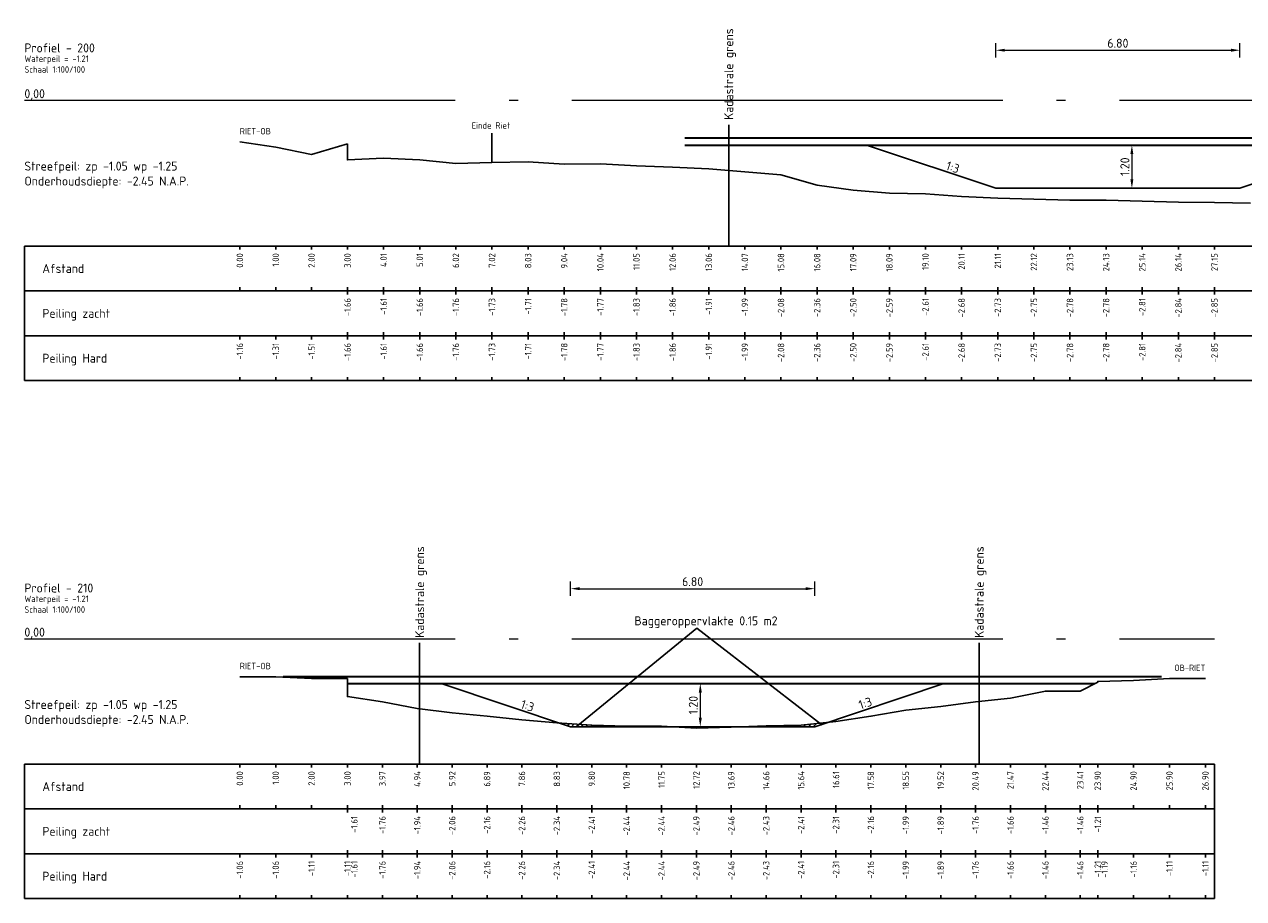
# Model space of a CAD drawing. Header units: metres. Extents: x 163463 to 198797, y 577287 to 592106.
# Tile 21 of 64: x 198349 to 198383, y 581584 to 581608. Entities that reach past the tile are written whole.
import ezdxf
from ezdxf.enums import TextEntityAlignment as Align

# ---------------------------------------------------------------- set-up
doc = ezdxf.new("R2010")
doc.units = ezdxf.units.M
doc.linetypes.add('AL-NAP_LIJN', pattern=[15.25, 12, -1.5, 0.25, -1.5])
for name, color, linetype in [('Afstandsbalk', 7, 'Continuous'), ('baggerarcering', 1, 'Continuous'), ('baggeroppervlak', 7, 'Continuous'), ('HardePeiling', 3, 'Continuous'), ('Kadastralegrens', 7, 'Continuous'), ('Legger', 2, 'Continuous'), ('Oever', 62, 'Continuous'), ('riet', 54, 'Continuous'), ('Teksten', 7, 'Continuous'), ('ZachtePeiling', 1, 'Continuous')]:
    doc.layers.add(name, color=color, linetype=linetype)
doc.layers.add('N-WA-WH-GRONDWATERLIJN-G', color=150, linetype='AL-GRONDWATERLIJN', lineweight=35)
doc.layers.add('X-XX-AL-NAP-G', color=7, linetype='AL-NAP_LIJN', lineweight=18)
doc.styles.add('NLCS-ISO', font='NLCS-ISO.ttf')
doc.styles.add('NLCS-ISO-M100-T25', font='NLCS-ISO.ttf', dxfattribs={"height": 0.25})
doc.linetypes.add('AL-GRONDWATERLIJN', pattern='A,6,[32,NLCS.SHX,S=1,R=0,X=0,Y=0],6', length=12)
doc.dimstyles.new('NLCS-M100-T25-PIJL_l3_h1', dxfattribs={"dimscale": 0.1, "dimtxt": 0.25, "dimasz": 2.5, "dimexe": 2, "dimexo": 2, "dimgap": 0.7, "dimtad": 1, "dimzin": 0, "dimdsep": 46, "dimtxsty": 'NLCS-ISO-M100-T25', "dimcen": 2.5, "dimdle": 2, "dimclrd": 256, "dimclre": 256, "dimclrt": 256, "dimadec": 1, "dimazin": 0, "dimtfac": 1, "dimtofl": 0, "dimtmove": 1, "dimatfit": 0, "dimfxl": 2, "dimfxlon": 1, "dimtfill": 1, "dimtfillclr": 256, "dimtolj": 1, "dimtzin": 0, "dimlwd": 18, "dimlwe": 18, "dimarcsym": 0})
pattern_1 = [(45, (198102.50411, 581471.00325), (-0.06735192, 0.06735192), [])]

# ---------------------------------------------------------------- blocks, each defined once
blk = doc.blocks.new('*D485')
at = {"lineweight": 18, "transparency": 16777216}
for p, q in [((198380.338, 581604.753), (198380.138, 581604.753)), ((198380.338, 581604.503), (198380.338, 581603.803)), ((198380.338, 581603.553), (198380.138, 581603.553))]:
    blk.add_line(p, q, dxfattribs=at)
at = {"transparency": 16777216}
for points in [[(198380.296, 581604.503), (198380.379, 581604.503), (198380.338, 581604.753)], [(198380.296, 581603.803), (198380.379, 581603.803), (198380.338, 581603.553)]]:
    blk.add_solid(points, dxfattribs=at)
at = {"layer": 'Defpoints', "color": 0, "transparency": 16777216}
for p in [(198380.338, 581604.753), (198380.338, 581603.553), (198380.338, 581603.553)]:
    blk.add_point(p, dxfattribs=at)
at = {"transparency": 16777216, "insert": (198380.143, 581604.153), "char_height": 0.25, "attachment_point": 5, "rotation": 90, "style": 'NLCS-ISO-M100-T25', "bg_fill": 3, "box_fill_scale": 1.1, "bg_fill_color": 256, "bg_fill_true_color": 13158600, "bg_fill_transparency": 0}
blk.add_mtext('\\A1;1.20', dxfattribs=at)
blk = doc.blocks.new('*D486')
at = {"lineweight": 18, "transparency": 16777216}
for p, q in [((198368.316, 581589.753), (198368.116, 581589.753)), ((198368.316, 581589.503), (198368.316, 581588.803)), ((198368.316, 581588.553), (198368.116, 581588.553))]:
    blk.add_line(p, q, dxfattribs=at)
at = {"transparency": 16777216}
for points in [[(198368.274, 581589.503), (198368.358, 581589.503), (198368.316, 581589.753)], [(198368.274, 581588.803), (198368.358, 581588.803), (198368.316, 581588.553)]]:
    blk.add_solid(points, dxfattribs=at)
at = {"layer": 'Defpoints', "color": 0, "transparency": 16777216}
for p in [(198368.316, 581589.753), (198368.316, 581588.553), (198368.316, 581588.553)]:
    blk.add_point(p, dxfattribs=at)
at = {"transparency": 16777216, "insert": (198368.121, 581589.153), "char_height": 0.25, "attachment_point": 5, "rotation": 90, "style": 'NLCS-ISO-M100-T25', "bg_fill": 3, "box_fill_scale": 1.1, "bg_fill_color": 256, "bg_fill_true_color": 13158600, "bg_fill_transparency": 0}
blk.add_mtext('\\A1;1.20', dxfattribs=at)
blk = doc.blocks.new('*D641')
at = {"lineweight": 18, "transparency": 16777216}
for p, q in [((198376.548, 581607.198), (198376.548, 581607.598)), ((198376.798, 581607.398), (198383.098, 581607.398)), ((198383.348, 581607.198), (198383.348, 581607.598))]:
    blk.add_line(p, q, dxfattribs=at)
at = {"transparency": 16777216}
for points in [[(198376.798, 581607.44), (198376.798, 581607.357), (198376.548, 581607.398)], [(198383.098, 581607.44), (198383.098, 581607.357), (198383.348, 581607.398)]]:
    blk.add_solid(points, dxfattribs=at)
at = {"layer": 'Defpoints', "color": 0, "transparency": 16777216}
for p in [(198383.348, 581607.398), (198376.548, 581603.553), (198383.348, 581603.553)]:
    blk.add_point(p, dxfattribs=at)
at = {"transparency": 16777216, "insert": (198379.948, 581607.593), "char_height": 0.25, "attachment_point": 5, "style": 'NLCS-ISO-M100-T25', "bg_fill": 3, "box_fill_scale": 1.1, "bg_fill_color": 256, "bg_fill_true_color": 13158600, "bg_fill_transparency": 0}
blk.add_mtext('\\A1;6.80', dxfattribs=at)
blk = doc.blocks.new('*D642')
at = {"lineweight": 18, "transparency": 16777216}
for p, q in [((198364.702, 581592.198), (198364.702, 581592.598)), ((198364.952, 581592.398), (198371.252, 581592.398)), ((198371.502, 581592.198), (198371.502, 581592.598))]:
    blk.add_line(p, q, dxfattribs=at)
at = {"transparency": 16777216}
for points in [[(198364.952, 581592.44), (198364.952, 581592.357), (198364.702, 581592.398)], [(198371.252, 581592.44), (198371.252, 581592.357), (198371.502, 581592.398)]]:
    blk.add_solid(points, dxfattribs=at)
at = {"layer": 'Defpoints', "color": 0, "transparency": 16777216}
for p in [(198371.502, 581592.398), (198364.702, 581588.553), (198371.502, 581588.553)]:
    blk.add_point(p, dxfattribs=at)
at = {"transparency": 16777216, "insert": (198368.102, 581592.593), "char_height": 0.25, "attachment_point": 5, "style": 'NLCS-ISO-M100-T25', "bg_fill": 3, "box_fill_scale": 1.1, "bg_fill_color": 256, "bg_fill_true_color": 13158600, "bg_fill_transparency": 0}
blk.add_mtext('\\A1;6.80', dxfattribs=at)

msp = doc.modelspace()

# ---------------------------------------------------------------- hatches: boundary and pattern name
at = {"layer": 'baggerarcering'}
h = msp.add_hatch(dxfattribs=at)
h.set_pattern_fill('ANSI31', color=256, scale=0.03, style=0)
h.set_pattern_definition(pattern_1)
h.paths.add_polyline_path([(198364.386, 581588.659), (198364.702, 581588.553), (198367.431, 581588.553), (198367.237, 581588.563), (198366.264, 581588.563), (198365.292, 581588.593)])
h = msp.add_hatch(dxfattribs=at)
h.set_pattern_fill('ANSI31', color=256, scale=0.03, style=0)
h.set_pattern_definition(pattern_1)
h.paths.add_polyline_path([(198371.502, 581588.553), (198371.845, 581588.667), (198371.124, 581588.593), (198370.152, 581588.573), (198369.504, 581588.553)])

# ---------------------------------------------------------------- linework, layer by layer
at = {"layer": 'Afstandsbalk'}
for p, q in [((198349.489, 581601.943), (198405.008, 581601.943)), ((198349.489, 581598.193), (198349.489, 581601.943)), ((198355.489, 581601.943), (198355.489, 581601.843)), ((198356.489, 581601.943), (198356.489, 581601.843)), ((198357.489, 581601.943), (198357.489, 581601.843)), ((198358.489, 581601.943), (198358.489, 581601.843)), ((198359.495, 581601.943), (198359.495, 581601.843)), ((198360.501, 581601.943), (198360.501, 581601.843)), ((198361.507, 581601.943), (198361.507, 581601.843)), ((198362.514, 581601.943), (198362.514, 581601.843)), ((198363.52, 581601.943), (198363.52, 581601.843)), ((198364.526, 581601.943), (198364.526, 581601.843)), ((198365.532, 581601.943), (198365.532, 581601.843)), ((198366.538, 581601.943), (198366.538, 581601.843)), ((198367.545, 581601.943), (198367.545, 581601.843)), ((198368.551, 581601.943), (198368.551, 581601.843)), ((198369.558, 581601.943), (198369.558, 581601.843)), ((198370.564, 581601.943), (198370.564, 581601.843)), ((198371.57, 581601.943), (198371.57, 581601.843)), ((198372.577, 581601.943), (198372.577, 581601.843)), ((198373.583, 581601.943), (198373.583, 581601.843)), ((198374.589, 581601.943), (198374.589, 581601.843)), ((198375.595, 581601.943), (198375.595, 581601.843)), ((198376.602, 581601.943), (198376.602, 581601.843)), ((198377.608, 581601.943), (198377.608, 581601.843)), ((198378.614, 581601.943), (198378.614, 581601.843)), ((198379.62, 581601.943), (198379.62, 581601.843)), ((198380.626, 581601.943), (198380.626, 581601.843)), ((198381.632, 581601.943), (198381.632, 581601.843)), ((198382.639, 581601.943), (198382.639, 581601.843)), ((198349.489, 581600.693), (198405.008, 581600.693)), ((198355.489, 581600.693), (198355.489, 581600.793)), ((198356.489, 581600.693), (198356.489, 581600.793)), ((198357.489, 581600.693), (198357.489, 581600.793)), ((198358.489, 581600.693), (198358.489, 581600.793)), ((198358.489, 581600.693), (198358.489, 581600.593)), ((198359.495, 581600.693), (198359.495, 581600.793)), ((198359.495, 581600.693), (198359.495, 581600.593)), ((198360.501, 581600.693), (198360.501, 581600.793)), ((198360.501, 581600.693), (198360.501, 581600.593)), ((198361.507, 581600.693), (198361.507, 581600.793)), ((198361.507, 581600.693), (198361.507, 581600.593)), ((198362.514, 581600.693), (198362.514, 581600.793)), ((198362.514, 581600.693), (198362.514, 581600.593)), ((198363.52, 581600.693), (198363.52, 581600.793)), ((198363.52, 581600.693), (198363.52, 581600.593)), ((198364.526, 581600.693), (198364.526, 581600.793)), ((198364.526, 581600.693), (198364.526, 581600.593)), ((198365.532, 581600.693), (198365.532, 581600.793)), ((198365.532, 581600.693), (198365.532, 581600.593)), ((198366.538, 581600.693), (198366.538, 581600.793)), ((198366.538, 581600.693), (198366.538, 581600.593)), ((198367.545, 581600.693), (198367.545, 581600.793)), ((198367.545, 581600.693), (198367.545, 581600.593)), ((198368.551, 581600.693), (198368.551, 581600.793)), ((198368.551, 581600.693), (198368.551, 581600.593)), ((198369.558, 581600.693), (198369.558, 581600.793)), ((198369.558, 581600.693), (198369.558, 581600.593)), ((198370.564, 581600.693), (198370.564, 581600.793)), ((198370.564, 581600.693), (198370.564, 581600.593)), ((198371.57, 581600.693), (198371.57, 581600.793)), ((198371.57, 581600.693), (198371.57, 581600.593)), ((198372.577, 581600.693), (198372.577, 581600.793)), ((198372.577, 581600.693), (198372.577, 581600.593)), ((198373.583, 581600.693), (198373.583, 581600.793)), ((198373.583, 581600.693), (198373.583, 581600.593)), ((198374.589, 581600.693), (198374.589, 581600.793)), ((198374.589, 581600.693), (198374.589, 581600.593)), ((198375.595, 581600.693), (198375.595, 581600.793)), ((198375.595, 581600.693), (198375.595, 581600.593)), ((198376.602, 581600.693), (198376.602, 581600.793)), ((198376.602, 581600.693), (198376.602, 581600.593)), ((198377.608, 581600.693), (198377.608, 581600.793)), ((198377.608, 581600.693), (198377.608, 581600.593)), ((198378.614, 581600.693), (198378.614, 581600.793)), ((198378.614, 581600.693), (198378.614, 581600.593)), ((198379.62, 581600.693), (198379.62, 581600.793)), ((198379.62, 581600.693), (198379.62, 581600.593)), ((198380.626, 581600.693), (198380.626, 581600.793)), ((198380.626, 581600.693), (198380.626, 581600.593)), ((198381.632, 581600.693), (198381.632, 581600.793)), ((198381.632, 581600.693), (198381.632, 581600.593)), ((198382.639, 581600.693), (198382.639, 581600.793)), ((198382.639, 581600.693), (198382.639, 581600.593)), ((198358.489, 581599.443), (198358.489, 581599.543)), ((198359.495, 581599.443), (198359.495, 581599.543)), ((198360.501, 581599.443), (198360.501, 581599.543)), ((198361.507, 581599.443), (198361.507, 581599.543)), ((198362.514, 581599.443), (198362.514, 581599.543)), ((198363.52, 581599.443), (198363.52, 581599.543)), ((198364.526, 581599.443), (198364.526, 581599.543)), ((198365.532, 581599.443), (198365.532, 581599.543)), ((198366.538, 581599.443), (198366.538, 581599.543)), ((198367.545, 581599.443), (198367.545, 581599.543)), ((198368.551, 581599.443), (198368.551, 581599.543)), ((198369.558, 581599.443), (198369.558, 581599.543)), ((198370.564, 581599.443), (198370.564, 581599.543)), ((198371.57, 581599.443), (198371.57, 581599.543)), ((198372.577, 581599.443), (198372.577, 581599.543)), ((198373.583, 581599.443), (198373.583, 581599.543)), ((198374.589, 581599.443), (198374.589, 581599.543)), ((198375.595, 581599.443), (198375.595, 581599.543)), ((198376.602, 581599.443), (198376.602, 581599.543)), ((198377.608, 581599.443), (198377.608, 581599.543)), ((198378.614, 581599.443), (198378.614, 581599.543)), ((198379.62, 581599.443), (198379.62, 581599.543)), ((198380.626, 581599.443), (198380.626, 581599.543)), ((198381.632, 581599.443), (198381.632, 581599.543)), ((198382.639, 581599.443), (198382.639, 581599.543)), ((198349.489, 581599.443), (198405.008, 581599.443)), ((198355.489, 581599.443), (198355.489, 581599.343)), ((198356.489, 581599.443), (198356.489, 581599.343)), ((198357.489, 581599.443), (198357.489, 581599.343)), ((198358.489, 581599.443), (198358.489, 581599.343)), ((198359.495, 581599.443), (198359.495, 581599.343)), ((198360.501, 581599.443), (198360.501, 581599.343)), ((198361.507, 581599.443), (198361.507, 581599.343)), ((198362.514, 581599.443), (198362.514, 581599.343)), ((198363.52, 581599.443), (198363.52, 581599.343)), ((198364.526, 581599.443), (198364.526, 581599.343)), ((198365.532, 581599.443), (198365.532, 581599.343)), ((198366.538, 581599.443), (198366.538, 581599.343)), ((198367.545, 581599.443), (198367.545, 581599.343)), ((198368.551, 581599.443), (198368.551, 581599.343)), ((198369.558, 581599.443), (198369.558, 581599.343)), ((198370.564, 581599.443), (198370.564, 581599.343)), ((198371.57, 581599.443), (198371.57, 581599.343)), ((198372.577, 581599.443), (198372.577, 581599.343)), ((198373.583, 581599.443), (198373.583, 581599.343)), ((198374.589, 581599.443), (198374.589, 581599.343)), ((198375.595, 581599.443), (198375.595, 581599.343)), ((198376.602, 581599.443), (198376.602, 581599.343)), ((198377.608, 581599.443), (198377.608, 581599.343)), ((198378.614, 581599.443), (198378.614, 581599.343)), ((198379.62, 581599.443), (198379.62, 581599.343)), ((198380.626, 581599.443), (198380.626, 581599.343)), ((198381.632, 581599.443), (198381.632, 581599.343)), ((198382.639, 581599.443), (198382.639, 581599.343)), ((198349.489, 581598.193), (198405.008, 581598.193)), ((198355.489, 581598.193), (198355.489, 581598.293)), ((198356.489, 581598.193), (198356.489, 581598.293)), ((198357.489, 581598.193), (198357.489, 581598.293)), ((198358.489, 581598.193), (198358.489, 581598.293)), ((198359.495, 581598.193), (198359.495, 581598.293)), ((198360.501, 581598.193), (198360.501, 581598.293)), ((198361.507, 581598.193), (198361.507, 581598.293)), ((198362.514, 581598.193), (198362.514, 581598.293)), ((198363.52, 581598.193), (198363.52, 581598.293)), ((198364.526, 581598.193), (198364.526, 581598.293)), ((198365.532, 581598.193), (198365.532, 581598.293)), ((198366.538, 581598.193), (198366.538, 581598.293)), ((198367.545, 581598.193), (198367.545, 581598.293)), ((198368.551, 581598.193), (198368.551, 581598.293)), ((198369.558, 581598.193), (198369.558, 581598.293)), ((198370.564, 581598.193), (198370.564, 581598.293)), ((198371.57, 581598.193), (198371.57, 581598.293)), ((198372.577, 581598.193), (198372.577, 581598.293)), ((198373.583, 581598.193), (198373.583, 581598.293)), ((198374.589, 581598.193), (198374.589, 581598.293)), ((198375.595, 581598.193), (198375.595, 581598.293)), ((198376.602, 581598.193), (198376.602, 581598.293)), ((198377.608, 581598.193), (198377.608, 581598.293)), ((198378.614, 581598.193), (198378.614, 581598.293)), ((198379.62, 581598.193), (198379.62, 581598.293)), ((198380.626, 581598.193), (198380.626, 581598.293)), ((198381.632, 581598.193), (198381.632, 581598.293)), ((198382.639, 581598.193), (198382.639, 581598.293)), ((198349.489, 581587.513), (198382.636, 581587.513)), ((198349.489, 581583.763), (198349.489, 581587.513)), ((198355.489, 581587.513), (198355.489, 581587.413)), ((198356.489, 581587.513), (198356.489, 581587.413)), ((198357.489, 581587.513), (198357.489, 581587.413)), ((198358.489, 581587.513), (198358.489, 581587.413)), ((198359.46, 581587.513), (198359.46, 581587.413)), ((198360.433, 581587.513), (198360.433, 581587.413)), ((198361.405, 581587.513), (198361.405, 581587.413)), ((198362.376, 581587.513), (198362.376, 581587.413)), ((198363.348, 581587.513), (198363.348, 581587.413)), ((198364.321, 581587.513), (198364.321, 581587.413)), ((198365.292, 581587.513), (198365.292, 581587.413)), ((198366.264, 581587.513), (198366.264, 581587.413)), ((198367.237, 581587.513), (198367.237, 581587.413)), ((198368.208, 581587.513), (198368.208, 581587.413)), ((198369.18, 581587.513), (198369.18, 581587.413)), ((198370.152, 581587.513), (198370.152, 581587.413)), ((198371.124, 581587.513), (198371.124, 581587.413)), ((198372.096, 581587.513), (198372.096, 581587.413)), ((198373.068, 581587.513), (198373.068, 581587.413)), ((198374.039, 581587.513), (198374.039, 581587.413)), ((198375.012, 581587.513), (198375.012, 581587.413)), ((198375.984, 581587.513), (198375.984, 581587.413)), ((198376.955, 581587.513), (198376.955, 581587.413)), ((198377.928, 581587.513), (198377.928, 581587.413)), ((198378.9, 581587.513), (198378.9, 581587.413)), ((198379.386, 581587.513), (198379.386, 581587.413)), ((198380.386, 581587.513), (198380.386, 581587.413)), ((198381.386, 581587.513), (198381.386, 581587.413)), ((198382.386, 581587.513), (198382.386, 581587.413)), ((198382.636, 581583.763), (198382.636, 581587.513)), ((198349.489, 581586.263), (198382.636, 581586.263)), ((198355.489, 581586.263), (198355.489, 581586.363)), ((198356.489, 581586.263), (198356.489, 581586.363)), ((198357.489, 581586.263), (198357.489, 581586.363)), ((198358.489, 581586.263), (198358.489, 581586.363)), ((198358.489, 581586.263), (198358.489, 581586.163)), ((198359.46, 581586.263), (198359.46, 581586.363)), ((198359.46, 581586.263), (198359.46, 581586.163)), ((198360.433, 581586.263), (198360.433, 581586.363)), ((198360.433, 581586.263), (198360.433, 581586.163)), ((198361.405, 581586.263), (198361.405, 581586.363)), ((198361.405, 581586.263), (198361.405, 581586.163)), ((198362.376, 581586.263), (198362.376, 581586.363)), ((198362.376, 581586.263), (198362.376, 581586.163)), ((198363.348, 581586.263), (198363.348, 581586.363)), ((198363.348, 581586.263), (198363.348, 581586.163)), ((198364.321, 581586.263), (198364.321, 581586.363)), ((198364.321, 581586.263), (198364.321, 581586.163)), ((198365.292, 581586.263), (198365.292, 581586.363)), ((198365.292, 581586.263), (198365.292, 581586.163)), ((198366.264, 581586.263), (198366.264, 581586.363)), ((198366.264, 581586.263), (198366.264, 581586.163)), ((198367.237, 581586.263), (198367.237, 581586.363)), ((198367.237, 581586.263), (198367.237, 581586.163)), ((198368.208, 581586.263), (198368.208, 581586.363)), ((198368.208, 581586.263), (198368.208, 581586.163)), ((198369.18, 581586.263), (198369.18, 581586.363)), ((198369.18, 581586.263), (198369.18, 581586.163)), ((198370.152, 581586.263), (198370.152, 581586.363)), ((198370.152, 581586.263), (198370.152, 581586.163)), ((198371.124, 581586.263), (198371.124, 581586.363)), ((198371.124, 581586.263), (198371.124, 581586.163)), ((198372.096, 581586.263), (198372.096, 581586.363)), ((198372.096, 581586.263), (198372.096, 581586.163)), ((198373.068, 581586.263), (198373.068, 581586.363)), ((198373.068, 581586.263), (198373.068, 581586.163)), ((198374.039, 581586.263), (198374.039, 581586.363)), ((198374.039, 581586.263), (198374.039, 581586.163)), ((198375.012, 581586.263), (198375.012, 581586.363)), ((198375.012, 581586.263), (198375.012, 581586.163)), ((198375.984, 581586.263), (198375.984, 581586.363)), ((198375.984, 581586.263), (198375.984, 581586.163)), ((198376.955, 581586.263), (198376.955, 581586.363)), ((198376.955, 581586.263), (198376.955, 581586.163)), ((198377.928, 581586.263), (198377.928, 581586.363)), ((198377.928, 581586.263), (198377.928, 581586.163)), ((198378.9, 581586.263), (198378.9, 581586.363)), ((198378.9, 581586.263), (198378.9, 581586.163)), ((198379.386, 581586.263), (198379.386, 581586.363)), ((198379.386, 581586.263), (198379.386, 581586.163)), ((198380.386, 581586.263), (198380.386, 581586.363)), ((198381.386, 581586.263), (198381.386, 581586.363)), ((198382.386, 581586.263), (198382.386, 581586.363)), ((198349.489, 581585.013), (198382.636, 581585.013)), ((198355.489, 581585.013), (198355.489, 581584.913)), ((198356.489, 581585.013), (198356.489, 581584.913)), ((198357.489, 581585.013), (198357.489, 581584.913)), ((198358.489, 581585.013), (198358.489, 581585.113)), ((198358.489, 581585.013), (198358.489, 581584.913)), ((198358.489, 581585.013), (198358.489, 581584.913)), ((198359.46, 581585.013), (198359.46, 581585.113)), ((198359.46, 581585.013), (198359.46, 581584.913)), ((198360.433, 581585.013), (198360.433, 581585.113)), ((198360.433, 581585.013), (198360.433, 581584.913)), ((198361.405, 581585.013), (198361.405, 581585.113)), ((198361.405, 581585.013), (198361.405, 581584.913)), ((198362.376, 581585.013), (198362.376, 581585.113)), ((198362.376, 581585.013), (198362.376, 581584.913)), ((198363.348, 581585.013), (198363.348, 581585.113)), ((198363.348, 581585.013), (198363.348, 581584.913)), ((198364.321, 581585.013), (198364.321, 581585.113)), ((198364.321, 581585.013), (198364.321, 581584.913)), ((198365.292, 581585.013), (198365.292, 581585.113)), ((198365.292, 581585.013), (198365.292, 581584.913)), ((198366.264, 581585.013), (198366.264, 581585.113)), ((198366.264, 581585.013), (198366.264, 581584.913)), ((198367.237, 581585.013), (198367.237, 581585.113)), ((198367.237, 581585.013), (198367.237, 581584.913)), ((198368.208, 581585.013), (198368.208, 581585.113)), ((198368.208, 581585.013), (198368.208, 581584.913)), ((198369.18, 581585.013), (198369.18, 581585.113)), ((198369.18, 581585.013), (198369.18, 581584.913)), ((198370.152, 581585.013), (198370.152, 581585.113)), ((198370.152, 581585.013), (198370.152, 581584.913)), ((198371.124, 581585.013), (198371.124, 581585.113)), ((198371.124, 581585.013), (198371.124, 581584.913)), ((198372.096, 581585.013), (198372.096, 581585.113)), ((198372.096, 581585.013), (198372.096, 581584.913)), ((198373.068, 581585.013), (198373.068, 581585.113)), ((198373.068, 581585.013), (198373.068, 581584.913)), ((198374.039, 581585.013), (198374.039, 581585.113)), ((198374.039, 581585.013), (198374.039, 581584.913)), ((198375.012, 581585.013), (198375.012, 581585.113)), ((198375.012, 581585.013), (198375.012, 581584.913)), ((198375.984, 581585.013), (198375.984, 581585.113)), ((198375.984, 581585.013), (198375.984, 581584.913)), ((198376.955, 581585.013), (198376.955, 581585.113)), ((198376.955, 581585.013), (198376.955, 581584.913)), ((198377.928, 581585.013), (198377.928, 581585.113)), ((198377.928, 581585.013), (198377.928, 581584.913)), ((198378.9, 581585.013), (198378.9, 581585.113)), ((198378.9, 581585.013), (198378.9, 581584.913)), ((198379.386, 581585.013), (198379.386, 581585.113)), ((198379.386, 581585.013), (198379.386, 581584.913)), ((198379.386, 581585.013), (198379.386, 581584.913)), ((198380.386, 581585.013), (198380.386, 581584.913)), ((198381.386, 581585.013), (198381.386, 581584.913)), ((198382.386, 581585.013), (198382.386, 581584.913)), ((198355.489, 581583.763), (198355.489, 581583.863)), ((198356.489, 581583.763), (198356.489, 581583.863)), ((198357.489, 581583.763), (198357.489, 581583.863)), ((198358.489, 581583.763), (198358.489, 581583.863)), ((198358.489, 581583.763), (198358.489, 581583.863)), ((198359.46, 581583.763), (198359.46, 581583.863)), ((198360.433, 581583.763), (198360.433, 581583.863)), ((198361.405, 581583.763), (198361.405, 581583.863)), ((198362.376, 581583.763), (198362.376, 581583.863)), ((198363.348, 581583.763), (198363.348, 581583.863)), ((198364.321, 581583.763), (198364.321, 581583.863)), ((198365.292, 581583.763), (198365.292, 581583.863)), ((198366.264, 581583.763), (198366.264, 581583.863)), ((198367.237, 581583.763), (198367.237, 581583.863)), ((198368.208, 581583.763), (198368.208, 581583.863)), ((198369.18, 581583.763), (198369.18, 581583.863)), ((198370.152, 581583.763), (198370.152, 581583.863)), ((198371.124, 581583.763), (198371.124, 581583.863)), ((198372.096, 581583.763), (198372.096, 581583.863)), ((198373.068, 581583.763), (198373.068, 581583.863)), ((198374.039, 581583.763), (198374.039, 581583.863)), ((198375.012, 581583.763), (198375.012, 581583.863)), ((198375.984, 581583.763), (198375.984, 581583.863)), ((198376.955, 581583.763), (198376.955, 581583.863)), ((198377.928, 581583.763), (198377.928, 581583.863)), ((198378.9, 581583.763), (198378.9, 581583.863)), ((198379.386, 581583.763), (198379.386, 581583.863)), ((198379.386, 581583.763), (198379.386, 581583.863)), ((198380.386, 581583.763), (198380.386, 581583.863)), ((198381.386, 581583.763), (198381.386, 581583.863)), ((198382.386, 581583.763), (198382.386, 581583.863)), ((198349.489, 581583.763), (198382.636, 581583.763))]:
    msp.add_line(p, q, dxfattribs=at)
at = {"layer": 'baggeroppervlak', "flags": 128}
for points in [[(198368.224, 581591.302), (198364.905, 581588.583)], [(198368.224, 581591.302), (198371.7, 581588.607)]]:
    msp.add_lwpolyline(points, dxfattribs=at)
at = {"layer": 'HardePeiling'}
for points in [[(198358.489, 581604.793), (198358.489, 581604.343), (198359.495, 581604.393), (198360.501, 581604.343), (198361.507, 581604.243), (198362.514, 581604.273), (198363.52, 581604.293), (198364.526, 581604.223), (198365.532, 581604.233), (198366.538, 581604.173), (198367.545, 581604.143), (198368.551, 581604.093), (198369.558, 581604.013), (198370.564, 581603.923), (198371.57, 581603.643), (198372.577, 581603.503), (198373.583, 581603.413), (198374.589, 581603.393), (198375.595, 581603.323), (198376.602, 581603.273), (198377.608, 581603.253), (198378.614, 581603.223), (198379.62, 581603.223), (198380.626, 581603.193), (198381.632, 581603.163), (198382.639, 581603.153), (198383.645, 581603.133)], [(198358.489, 581589.793), (198358.489, 581589.393), (198359.46, 581589.243), (198360.433, 581589.063), (198361.405, 581588.943), (198362.376, 581588.843), (198363.348, 581588.743), (198364.321, 581588.663), (198365.292, 581588.593), (198366.264, 581588.563), (198367.237, 581588.563), (198368.208, 581588.513), (198369.18, 581588.543), (198370.152, 581588.573), (198371.124, 581588.593), (198372.096, 581588.693), (198373.068, 581588.843), (198374.039, 581589.013), (198375.012, 581589.113), (198375.984, 581589.243), (198376.955, 581589.343), (198377.928, 581589.543), (198378.9, 581589.543), (198379.386, 581589.793), (198379.386, 581589.793)]]:
    msp.add_lwpolyline(points, dxfattribs=at)
at = {"layer": 'Kadastralegrens'}
for p, q in [((198369.109, 581605.322), (198369.109, 581601.943)), ((198360.499, 581590.892), (198360.499, 581587.513)), ((198376.086, 581590.892), (198376.086, 581587.513))]:
    msp.add_line(p, q, dxfattribs=at)
at = {"layer": 'N-WA-WH-GRONDWATERLIJN-G'}
for p, q in [((198367.884, 581604.953), (198392.346, 581604.953)), ((198367.884, 581604.753), (198392.346, 581604.753)), ((198356.698, 581589.953), (198381.16, 581589.953)), ((198358.489, 581589.753), (198379.308, 581589.753))]:
    msp.add_line(p, q, dxfattribs=at)
at = {"layer": 'Oever'}
for points in [[(198355.489, 581604.843), (198356.489, 581604.693), (198357.489, 581604.493), (198358.489, 581604.793)], [(198355.489, 581589.943), (198356.489, 581589.943), (198357.489, 581589.893), (198358.489, 581589.893), (198358.489, 581589.793)], [(198379.386, 581589.793), (198379.386, 581589.813), (198380.386, 581589.843), (198381.386, 581589.893), (198382.386, 581589.893)]]:
    msp.add_lwpolyline(points, dxfattribs=at)
at = {"layer": 'riet'}
msp.add_line((198362.514, 581604.273), (198362.514, 581605.088), dxfattribs=at)
at = {"layer": 'X-XX-AL-NAP-G'}
for p, q in [((198349.489, 581606.003), (198405.008, 581606.003)), ((198349.489, 581591.003), (198382.636, 581591.003))]:
    msp.add_line(p, q, dxfattribs=at)
at = {"layer": 'ZachtePeiling'}
for points in [[(198358.489, 581604.793), (198358.489, 581604.343), (198359.495, 581604.393), (198360.501, 581604.343), (198361.507, 581604.243), (198362.514, 581604.273), (198363.52, 581604.293), (198364.526, 581604.223), (198365.532, 581604.233), (198366.538, 581604.173), (198367.545, 581604.143), (198368.551, 581604.093), (198369.558, 581604.013), (198370.564, 581603.923), (198371.57, 581603.643), (198372.577, 581603.503), (198373.583, 581603.413), (198374.589, 581603.393), (198375.595, 581603.323), (198376.602, 581603.273), (198377.608, 581603.253), (198378.614, 581603.223), (198379.62, 581603.223), (198380.626, 581603.193), (198381.632, 581603.163), (198382.639, 581603.153), (198383.645, 581603.133)], [(198358.489, 581589.793), (198358.489, 581589.393), (198359.46, 581589.243), (198360.433, 581589.063), (198361.405, 581588.943), (198362.376, 581588.843), (198363.348, 581588.743), (198364.321, 581588.663), (198365.292, 581588.593), (198366.264, 581588.563), (198367.237, 581588.563), (198368.208, 581588.513), (198369.18, 581588.543), (198370.152, 581588.573), (198371.124, 581588.593), (198372.096, 581588.693), (198373.068, 581588.843), (198374.039, 581589.013), (198375.012, 581589.113), (198375.984, 581589.243), (198376.955, 581589.343), (198377.928, 581589.543), (198378.9, 581589.543), (198379.386, 581589.793), (198379.386, 581589.793)]]:
    msp.add_lwpolyline(points, dxfattribs=at)

# ---------------------------------------------------------------- texts
at = {"layer": 'baggeroppervlak', "style": 'NLCS-ISO'}
msp.add_text('Baggeroppervlakte 0.15 m2', height=0.25, dxfattribs=at).set_placement((198368.474, 581591.302), align=Align.BOTTOM_CENTER)
at = {"layer": 'Teksten', "style": 'NLCS-ISO'}
for p in [(198369.109, 581605.459), (198360.499, 581591.029), (198376.086, 581591.029)]:
    msp.add_text('Kadastrale grens', height=0.25, rotation=90, dxfattribs=at).set_placement(p, align=Align.MIDDLE_LEFT)
for s, height, p in [('Profiel - 200     ', 0.25, (198349.489, 581607.463)), ('Waterpeil = -1.21', 0.18, (198349.489, 581607.163)), ('Schaal 1:100/100', 0.18, (198349.489, 581606.863)), ('Einde Riet', 0.18, (198361.947, 581605.302)), ('RIET-OB', 0.18, (198355.489, 581605.143)), ('Afstand', 0.25, (198349.989, 581601.318)), ('Peiling zacht', 0.25, (198349.989, 581600.068)), ('Peiling Hard', 0.25, (198349.989, 581598.818)), ('Profiel - 210    ', 0.25, (198349.489, 581592.416)), ('Waterpeil = -1.21', 0.18, (198349.489, 581592.116)), ('Schaal 1:100/100', 0.18, (198349.489, 581591.816)), ('RIET-OB', 0.18, (198355.489, 581590.243)), ('Afstand', 0.25, (198349.989, 581586.888)), ('Peiling zacht', 0.25, (198349.989, 581585.638)), ('Peiling Hard', 0.25, (198349.989, 581584.388))]:
    msp.add_text(s, height=height, dxfattribs=at).set_placement(p, align=Align.MIDDLE_LEFT)
for s, p in [('0.00', (198355.489, 581601.743)), ('1.00', (198356.489, 581601.743)), ('2.00', (198357.489, 581601.743)), ('3.00', (198358.489, 581601.743)), ('4.01', (198359.495, 581601.743)), ('5.01', (198360.501, 581601.743)), ('6.02', (198361.507, 581601.743)), ('7.02', (198362.514, 581601.743)), ('8.03', (198363.52, 581601.743)), ('9.04', (198364.526, 581601.743)), ('10.04', (198365.532, 581601.743)), ('11.05', (198366.538, 581601.743)), ('12.06', (198367.545, 581601.743)), ('13.06', (198368.551, 581601.743)), ('14.07', (198369.558, 581601.743)), ('15.08', (198370.564, 581601.743)), ('16.08', (198371.57, 581601.743)), ('17.09', (198372.577, 581601.743)), ('18.09', (198373.583, 581601.743)), ('19.10', (198374.589, 581601.743)), ('20.11', (198375.595, 581601.743)), ('21.11', (198376.602, 581601.743)), ('22.12', (198377.608, 581601.743)), ('23.13', (198378.614, 581601.743)), ('24.13', (198379.62, 581601.743)), ('25.14', (198380.626, 581601.743)), ('26.14', (198381.632, 581601.743)), ('27.15', (198382.639, 581601.743)), ('-1.66', (198358.489, 581600.493)), ('-1.61', (198359.495, 581600.493)), ('-1.66', (198360.501, 581600.493)), ('-1.76', (198361.507, 581600.493)), ('-1.73', (198362.514, 581600.493)), ('-1.71', (198363.52, 581600.493)), ('-1.78', (198364.526, 581600.493)), ('-1.77', (198365.532, 581600.493)), ('-1.83', (198366.538, 581600.493)), ('-1.86', (198367.545, 581600.493)), ('-1.91', (198368.551, 581600.493)), ('-1.99', (198369.558, 581600.493)), ('-2.08', (198370.564, 581600.493)), ('-2.36', (198371.57, 581600.493)), ('-2.50', (198372.577, 581600.493)), ('-2.59', (198373.583, 581600.493)), ('-2.61', (198374.589, 581600.493)), ('-2.68', (198375.595, 581600.493)), ('-2.73', (198376.602, 581600.493)), ('-2.75', (198377.608, 581600.493)), ('-2.78', (198378.614, 581600.493)), ('-2.78', (198379.62, 581600.493)), ('-2.81', (198380.626, 581600.493)), ('-2.84', (198381.632, 581600.493)), ('-2.85', (198382.639, 581600.493)), ('-1.16', (198355.489, 581599.243)), ('-1.31', (198356.489, 581599.243)), ('-1.51', (198357.489, 581599.243)), ('-1.66', (198358.489, 581599.243)), ('-1.61', (198359.495, 581599.243)), ('-1.66', (198360.501, 581599.243)), ('-1.76', (198361.507, 581599.243)), ('-1.73', (198362.514, 581599.243)), ('-1.71', (198363.52, 581599.243)), ('-1.78', (198364.526, 581599.243)), ('-1.77', (198365.532, 581599.243)), ('-1.83', (198366.538, 581599.243)), ('-1.86', (198367.545, 581599.243)), ('-1.91', (198368.551, 581599.243)), ('-1.99', (198369.558, 581599.243)), ('-2.08', (198370.564, 581599.243)), ('-2.36', (198371.57, 581599.243)), ('-2.50', (198372.577, 581599.243)), ('-2.59', (198373.583, 581599.243)), ('-2.61', (198374.589, 581599.243)), ('-2.68', (198375.595, 581599.243)), ('-2.73', (198376.602, 581599.243)), ('-2.75', (198377.608, 581599.243)), ('-2.78', (198378.614, 581599.243)), ('-2.78', (198379.62, 581599.243)), ('-2.81', (198380.626, 581599.243)), ('-2.84', (198381.632, 581599.243)), ('-2.85', (198382.639, 581599.243)), ('0.00', (198355.489, 581587.313)), ('1.00', (198356.489, 581587.313)), ('2.00', (198357.489, 581587.313)), ('3.00', (198358.489, 581587.313)), ('3.97', (198359.46, 581587.313)), ('4.94', (198360.433, 581587.313)), ('5.92', (198361.405, 581587.313)), ('6.89', (198362.376, 581587.313)), ('7.86', (198363.348, 581587.313)), ('8.83', (198364.321, 581587.313)), ('9.80', (198365.292, 581587.313)), ('10.78', (198366.264, 581587.313)), ('11.75', (198367.237, 581587.313)), ('12.72', (198368.208, 581587.313)), ('13.69', (198369.18, 581587.313)), ('14.66', (198370.152, 581587.313)), ('15.64', (198371.124, 581587.313)), ('16.61', (198372.096, 581587.313)), ('17.58', (198373.068, 581587.313)), ('18.55', (198374.039, 581587.313)), ('19.52', (198375.012, 581587.313)), ('20.49', (198375.984, 581587.313)), ('21.47', (198376.955, 581587.313)), ('22.44', (198377.928, 581587.313)), ('23.41', (198378.9, 581587.313)), ('23.90', (198379.386, 581587.313)), ('24.90', (198380.386, 581587.313)), ('25.90', (198381.386, 581587.313)), ('26.90', (198382.386, 581587.313)), ('-1.61', (198358.679, 581586.063)), ('-1.76', (198359.46, 581586.063)), ('-1.94', (198360.433, 581586.063)), ('-2.06', (198361.405, 581586.063)), ('-2.16', (198362.376, 581586.063)), ('-2.26', (198363.348, 581586.063)), ('-2.34', (198364.321, 581586.063)), ('-2.41', (198365.292, 581586.063)), ('-2.44', (198366.264, 581586.063)), ('-2.44', (198367.237, 581586.063)), ('-2.49', (198368.208, 581586.063)), ('-2.46', (198369.18, 581586.063)), ('-2.43', (198370.152, 581586.063)), ('-2.41', (198371.124, 581586.063)), ('-2.31', (198372.096, 581586.063)), ('-2.16', (198373.068, 581586.063)), ('-1.99', (198374.039, 581586.063)), ('-1.89', (198375.012, 581586.063)), ('-1.76', (198375.984, 581586.063)), ('-1.66', (198376.955, 581586.063)), ('-1.46', (198377.928, 581586.063)), ('-1.46', (198378.9, 581586.063)), ('-1.21', (198379.386, 581586.063)), ('-1.06', (198355.489, 581584.813)), ('-1.06', (198356.489, 581584.813)), ('-1.11', (198357.489, 581584.813)), ('-1.11', (198358.489, 581584.813)), ('-1.61', (198358.679, 581584.813)), ('-1.76', (198359.46, 581584.813)), ('-1.94', (198360.433, 581584.813)), ('-2.06', (198361.405, 581584.813)), ('-2.16', (198362.376, 581584.813)), ('-2.26', (198363.348, 581584.813)), ('-2.34', (198364.321, 581584.813)), ('-2.41', (198365.292, 581584.813)), ('-2.44', (198366.264, 581584.813)), ('-2.44', (198367.237, 581584.813)), ('-2.49', (198368.208, 581584.813)), ('-2.46', (198369.18, 581584.813)), ('-2.43', (198370.152, 581584.813)), ('-2.41', (198371.124, 581584.813)), ('-2.31', (198372.096, 581584.813)), ('-2.16', (198373.068, 581584.813)), ('-1.99', (198374.039, 581584.813)), ('-1.89', (198375.012, 581584.813)), ('-1.76', (198375.984, 581584.813)), ('-1.66', (198376.955, 581584.813)), ('-1.46', (198377.928, 581584.813)), ('-1.46', (198378.9, 581584.813)), ('-1.21', (198379.386, 581584.813)), ('-1.19', (198379.576, 581584.813)), ('-1.16', (198380.386, 581584.813)), ('-1.11', (198381.386, 581584.813)), ('-1.11', (198382.386, 581584.813))]:
    msp.add_text(s, height=0.18, rotation=90, dxfattribs=at).set_placement(p, align=Align.MIDDLE_RIGHT)
msp.add_text('OB-RIET', height=0.18, dxfattribs=at).set_placement((198382.386, 581590.193), align=Align.MIDDLE_RIGHT)
at = {"layer": 'Teksten', "char_height": 0.25, "width": 6.125, "attachment_point": 7, "style": 'NLCS-ISO'}
for s, insert in [('0,00 ', (198349.489, 581606.003)), ('Streefpeil: zp -1.05 wp -1.25 Onderhoudsdiepte: -2.45 N.A.P.', (198349.489, 581603.553)), ('0,00 ', (198349.489, 581591.003)), ('Streefpeil: zp -1.05 wp -1.25 Onderhoudsdiepte: -2.45 N.A.P.', (198349.489, 581588.553))]:
    msp.add_mtext(s, dxfattribs=dict(at, insert=insert))

# ---------------------------------------------------------------- next in the draw order: dimensions: what is measured, and where the dimension line sits
for p1, p2, picture, middle in [((198380.338, 581604.753), (198380.338, 581603.553), '*D485', (198380.143, 581604.153)), ((198368.316, 581589.753), (198368.316, 581588.553), '*D486', (198368.121, 581589.153))]:
    dim = msp.add_aligned_dim(p1=p1, p2=p2, distance=0, dimstyle='NLCS-M100-T25-PIJL_l3_h1')
    dim.commit()
    dim.dimension.update_dxf_attribs({"geometry": picture, "text_midpoint": middle})

# ---------------------------------------------------------------- next in the draw order: linework, layer by layer
at = {"layer": 'Legger', "flags": 128}
for points in [[(198386.948, 581604.753), (198383.348, 581603.553), (198376.548, 581603.553), (198372.948, 581604.753), (198376.548, 581603.553)], [(198375.102, 581589.753), (198371.502, 581588.553), (198364.702, 581588.553), (198361.102, 581589.753), (198364.702, 581588.553)]]:
    msp.add_lwpolyline(points, dxfattribs=at)

# ---------------------------------------------------------------- next in the draw order: texts
at = {"layer": 'baggeroppervlak', "char_height": 0.25, "width": 0.43481, "attachment_point": 8, "style": 'NLCS-ISO', "bg_fill": 3, "box_fill_scale": 1.1, "bg_fill_color": 256, "bg_fill_transparency": 0}
for insert, rotation in [((198375.31, 581604.019), 341.5651), ((198363.464, 581589.019), 341.5651), ((198372.952, 581589.089), 18.4349)]:
    msp.add_mtext('1:3', dxfattribs=dict(at, insert=insert, rotation=rotation))

# ---------------------------------------------------------------- next in the draw order: dimensions: what is measured, and where the dimension line sits
for base, p1, p2, picture, middle in [((198383.348, 581607.398), (198376.548, 581603.553), (198383.348, 581603.553), '*D641', (198379.948, 581607.593)), ((198371.502, 581592.398), (198364.702, 581588.553), (198371.502, 581588.553), '*D642', (198368.102, 581592.593))]:
    dim = msp.add_linear_dim(base=base, p1=p1, p2=p2, dimstyle='NLCS-M100-T25-PIJL_l3_h1')
    dim.commit()
    dim.dimension.update_dxf_attribs({"geometry": picture, "text_midpoint": middle})

doc.saveas('drawing.dxf')
